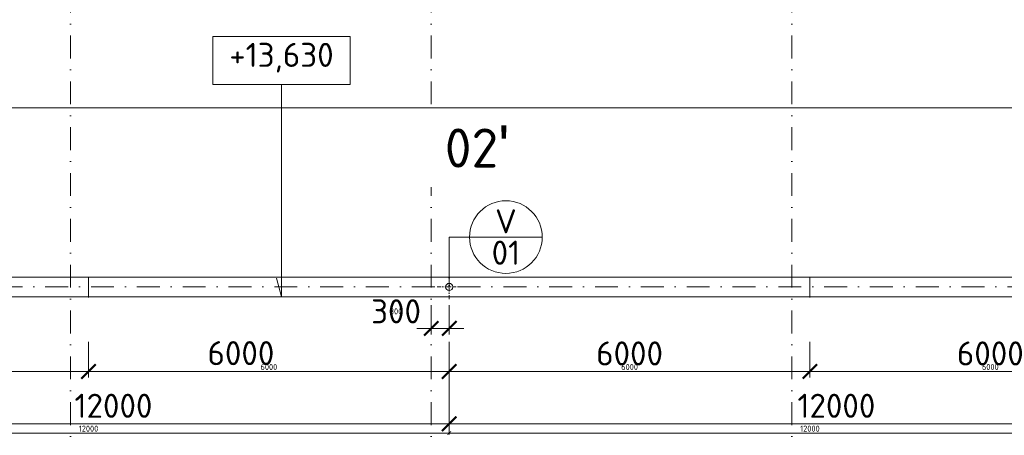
# Model space of a CAD drawing. Header units: millimetres. Extents: x -916886 to 3713765, y -2985421 to 1675785.
# Tile 119 of 256: x 11155 to 27533, y 247484 to 254394. Entities that reach past the tile are written whole.
import ezdxf
from ezdxf.enums import TextEntityAlignment as Align

# ---------------------------------------------------------------- set-up
doc = ezdxf.new("R2010")
doc.units = ezdxf.units.MM
doc.linetypes.add('CENTERX2', pattern=[101.6, 63.5, -12.7, 12.7, -12.7])
doc.linetypes.add('DASHDOT', pattern=[25.4, 12.7, -6.35, 0, -6.35])
doc.layers.get('Defpoints').update_dxf_attribs({"color": 8})
for name, color, linetype, lineweight in [('A99_N_kce-pohl', 1, 'Continuous', 9), ('A99_N_koty-200', 5, 'Continuous', 5), ('A99_N_koty-200 @ 200', 5, 'Continuous', 5), ('A99_N_koty-200 @ 50 (2)', 5, 'Continuous', 5), ('A99_N_koty-vysk', 160, 'Continuous', 9), ('A99_N_txt-popis-200', 240, 'Continuous', 5), ('A99_N_znaceni 200', 5, 'Continuous', 5), ('A99_S_osy', 1, 'CENTERX2', 5)]:
    doc.layers.add(name, color=color, linetype=linetype, lineweight=lineweight)
doc.styles.add('A99_kota', font='isocpeur.ttf', dxfattribs={"height": 2})
doc.styles.add('A99_popis', font='isocpeur.ttf')
doc.styles.add('ad_popis 100', font='isocpeur.ttf', dxfattribs={"height": 200})
doc.dimstyles.new('A99_kota_200 new', dxfattribs={"dimscale": 200, "dimtxt": 2, "dimasz": 1.2, "dimexe": 0.5, "dimexo": 1.5, "dimgap": 0.5, "dimtad": 1, "dimdec": 0, "dimzin": 3, "dimdsep": 46, "dimtxsty": 'A99_kota', "dimblk": 'ARCHTICK', "dimcen": 2.5, "dimazin": 2, "dimtfac": 0.75, "dimtdec": 0, "dimtix": 1, "dimtmove": 2, "dimatfit": 0, "dimfxl": 0, "dimtolj": 1, "dimtzin": 0, "dimlwd": 5, "dimlwe": 5, "dimarcsym": 0})

# ---------------------------------------------------------------- blocks, each defined once
blk = doc.blocks.new('*U20')
at = {"color": 0, "linetype": 'ByBlock'}
blk.add_line((-3.02, 0), (3.02, 0), dxfattribs=at)
blk.add_circle((0, 0), 3.02, dxfattribs=at)
at = {"color": 0, "linetype": 'ByBlock', "style": 'A99_popis'}
for tag, p in [('KATEGORIE', (0, 1.31)), ('PRVEK', (0, -1.298))]:
    blk.add_attdef(tag, text='', height=2, dxfattribs=at).set_placement(p, align=Align.MIDDLE_CENTER)
blk = doc.blocks.new('_ArchTick')
at = {"color": 0, "linetype": 'ByBlock', "const_width": 0.15}
blk.add_lwpolyline([(-0.5, -0.5), (0.5, 0.5)], dxfattribs=at)
blk = doc.blocks.new('*D4188')
at = {"layer": 'A99_N_koty-200', "color": 0, "linetype": 'Continuous', "lineweight": 5, "transparency": 16777216}
for p, q in [((18000, 249650), (18000, 249162.5)), ((18300, 249650), (18300, 249162.5)), ((18000, 249262.5), (17760, 249262.5)), ((18000, 249262.5), (18300, 249262.5)), ((18300, 249262.5), (18540, 249262.5))]:
    blk.add_line(p, q, dxfattribs=at)
at = {"layer": 'Defpoints', "color": 0, "linetype": 'Continuous', "lineweight": 0, "transparency": 16777216}
for p in [(18000, 249950), (18300, 249950), (18300, 249262.5)]:
    blk.add_point(p, dxfattribs=at)
at = {"layer": 'A99_N_koty-200', "color": 0, "linetype": 'Continuous', "lineweight": 5, "transparency": 16777216, "xscale": 240, "yscale": 240, "zscale": 240}
blk.add_blockref('_ArchTick', (18000, 249262.5), dxfattribs=at)
at = {"layer": 'A99_N_koty-200', "color": 0, "linetype": 'Continuous', "lineweight": 5, "transparency": 16777216, "xscale": 240, "yscale": 240, "zscale": 240, "rotation": 180}
blk.add_blockref('_ArchTick', (18300, 249262.5), dxfattribs=at)
at = {"layer": 'A99_N_koty-200', "color": 0, "linetype": 'Continuous', "transparency": 16777216, "insert": (17415, 249545), "char_height": 400, "attachment_point": 5, "style": 'A99_kota'}
blk.add_mtext('\\A1;300', dxfattribs=at)
blk = doc.blocks.new('*D4189')
at = {"layer": 'A99_N_koty-200', "color": 0, "linetype": 'Continuous', "lineweight": 5, "transparency": 16777216}
for p, q in [((18000, 249462.5), (18000, 249237.5)), ((18300, 249462.5), (18300, 249237.5)), ((18000, 249262.5), (17940, 249262.5)), ((18000, 249262.5), (18300, 249262.5)), ((18300, 249262.5), (18360, 249262.5))]:
    blk.add_line(p, q, dxfattribs=at)
at = {"layer": 'Defpoints', "color": 0, "linetype": 'Continuous', "lineweight": 0, "transparency": 16777216}
for p in [(18000, 249950), (18300, 249950), (18300, 249262.5)]:
    blk.add_point(p, dxfattribs=at)
at = {"layer": 'A99_N_koty-200', "color": 0, "linetype": 'Continuous', "lineweight": 5, "transparency": 16777216, "xscale": 60, "yscale": 60, "zscale": 60}
blk.add_blockref('_ArchTick', (18000, 249262.5), dxfattribs=at)
at = {"layer": 'A99_N_koty-200', "color": 0, "linetype": 'Continuous', "lineweight": 5, "transparency": 16777216, "xscale": 60, "yscale": 60, "zscale": 60, "rotation": 180}
blk.add_blockref('_ArchTick', (18300, 249262.5), dxfattribs=at)
at = {"layer": 'A99_N_koty-200', "color": 0, "linetype": 'Continuous', "transparency": 16777216, "insert": (17415, 249545), "char_height": 100, "attachment_point": 5, "style": 'A99_kota'}
blk.add_mtext('\\A1;300', dxfattribs=at)
blk = doc.blocks.new('*D4194')
at = {"layer": 'A99_N_koty-200', "color": 0, "linetype": 'Continuous', "lineweight": 5, "transparency": 16777216}
for p, q in [((6300, 248475), (6300, 247575)), ((18300, 248475), (18300, 247575)), ((6300, 247675), (18300, 247675))]:
    blk.add_line(p, q, dxfattribs=at)
at = {"layer": 'Defpoints', "color": 0, "linetype": 'Continuous', "lineweight": 0, "transparency": 16777216}
for p in [(6300, 249950), (18300, 249950), (18300, 247675)]:
    blk.add_point(p, dxfattribs=at)
at = {"layer": 'A99_N_koty-200', "color": 0, "linetype": 'Continuous', "lineweight": 5, "transparency": 16777216, "xscale": 240, "yscale": 240, "zscale": 240, "rotation": 180}
blk.add_blockref('_ArchTick', (6300, 247675), dxfattribs=at)
at = {"layer": 'A99_N_koty-200', "color": 0, "linetype": 'Continuous', "lineweight": 5, "transparency": 16777216, "xscale": 240, "yscale": 240, "zscale": 240}
blk.add_blockref('_ArchTick', (18300, 247675), dxfattribs=at)
at = {"layer": 'A99_N_koty-200', "color": 0, "linetype": 'Continuous', "transparency": 16777216, "insert": (12715, 247975), "char_height": 400, "attachment_point": 5, "style": 'A99_kota'}
blk.add_mtext('\\A1;12000', dxfattribs=at)
blk = doc.blocks.new('*D4195')
at = {"layer": 'A99_N_koty-200', "color": 0, "linetype": 'Continuous', "lineweight": 5, "transparency": 16777216}
for p, q in [((6300, 247720), (6300, 247495)), ((18300, 247720), (18300, 247495)), ((6300, 247520), (18300, 247520))]:
    blk.add_line(p, q, dxfattribs=at)
at = {"layer": 'Defpoints', "color": 0, "linetype": 'Continuous', "lineweight": 0, "transparency": 16777216}
for p in [(6300, 249950), (18300, 249950), (18300, 247520)]:
    blk.add_point(p, dxfattribs=at)
at = {"layer": 'A99_N_koty-200', "color": 0, "linetype": 'Continuous', "lineweight": 5, "transparency": 16777216, "xscale": 60, "yscale": 60, "zscale": 60, "rotation": 180}
blk.add_blockref('_ArchTick', (6300, 247520), dxfattribs=at)
at = {"layer": 'A99_N_koty-200', "color": 0, "linetype": 'Continuous', "lineweight": 5, "transparency": 16777216, "xscale": 60, "yscale": 60, "zscale": 60}
blk.add_blockref('_ArchTick', (18300, 247520), dxfattribs=at)
at = {"layer": 'A99_N_koty-200', "color": 0, "linetype": 'Continuous', "transparency": 16777216, "insert": (12300, 247595), "char_height": 100, "attachment_point": 5, "style": 'A99_kota'}
blk.add_mtext('\\A1;12000', dxfattribs=at)
blk = doc.blocks.new('*D4197')
at = {"layer": 'A99_N_koty-200', "color": 0, "linetype": 'Continuous', "lineweight": 5, "transparency": 16777216}
for p, q in [((6300, 249040), (6300, 248445)), ((12300, 249040), (12300, 248445)), ((6300, 248545), (12300, 248545))]:
    blk.add_line(p, q, dxfattribs=at)
at = {"layer": 'Defpoints', "color": 0, "linetype": 'Continuous', "lineweight": 0, "transparency": 16777216}
for p in [(6300, 249340), (12300, 249340), (12300, 248545)]:
    blk.add_point(p, dxfattribs=at)
at = {"layer": 'A99_N_koty-200', "color": 0, "linetype": 'Continuous', "lineweight": 5, "transparency": 16777216, "xscale": 240, "yscale": 240, "zscale": 240, "rotation": 180}
blk.add_blockref('_ArchTick', (6300, 248545), dxfattribs=at)
at = {"layer": 'A99_N_koty-200', "color": 0, "linetype": 'Continuous', "lineweight": 5, "transparency": 16777216, "xscale": 240, "yscale": 240, "zscale": 240}
blk.add_blockref('_ArchTick', (12300, 248545), dxfattribs=at)
at = {"layer": 'A99_N_koty-200', "color": 0, "linetype": 'Continuous', "transparency": 16777216, "insert": (10115, 248860), "char_height": 400, "attachment_point": 5, "style": 'A99_kota'}
blk.add_mtext('\\A1;6000', dxfattribs=at)
blk = doc.blocks.new('*D4198')
at = {"layer": 'A99_N_koty-200', "color": 0, "linetype": 'Continuous', "lineweight": 5, "transparency": 16777216}
for p, q in [((6300, 248745), (6300, 248520)), ((12300, 248745), (12300, 248520)), ((6300, 248545), (12300, 248545))]:
    blk.add_line(p, q, dxfattribs=at)
at = {"layer": 'Defpoints', "color": 0, "linetype": 'Continuous', "lineweight": 0, "transparency": 16777216}
for p in [(6300, 249340), (12300, 249340), (12300, 248545)]:
    blk.add_point(p, dxfattribs=at)
at = {"layer": 'A99_N_koty-200', "color": 0, "linetype": 'Continuous', "lineweight": 5, "transparency": 16777216, "xscale": 60, "yscale": 60, "zscale": 60, "rotation": 180}
blk.add_blockref('_ArchTick', (6300, 248545), dxfattribs=at)
at = {"layer": 'A99_N_koty-200', "color": 0, "linetype": 'Continuous', "lineweight": 5, "transparency": 16777216, "xscale": 60, "yscale": 60, "zscale": 60}
blk.add_blockref('_ArchTick', (12300, 248545), dxfattribs=at)
at = {"layer": 'A99_N_koty-200', "color": 0, "linetype": 'Continuous', "transparency": 16777216, "insert": (9300, 248620), "char_height": 100, "attachment_point": 5, "style": 'A99_kota'}
blk.add_mtext('\\A1;6000', dxfattribs=at)
blk = doc.blocks.new('*D4200')
at = {"layer": 'A99_N_koty-200', "color": 0, "linetype": 'Continuous', "lineweight": 5, "transparency": 16777216}
for p, q in [((12300, 249040), (12300, 248445)), ((18300, 249040), (18300, 248445)), ((18300, 248545), (12300, 248545))]:
    blk.add_line(p, q, dxfattribs=at)
at = {"layer": 'Defpoints', "color": 0, "linetype": 'Continuous', "lineweight": 0, "transparency": 16777216}
for p in [(12300, 249340), (18300, 249340), (12300, 248545)]:
    blk.add_point(p, dxfattribs=at)
at = {"layer": 'A99_N_koty-200', "color": 0, "linetype": 'Continuous', "lineweight": 5, "transparency": 16777216, "xscale": 240, "yscale": 240, "zscale": 240, "rotation": 180}
blk.add_blockref('_ArchTick', (12300, 248545), dxfattribs=at)
at = {"layer": 'A99_N_koty-200', "color": 0, "linetype": 'Continuous', "lineweight": 5, "transparency": 16777216, "xscale": 240, "yscale": 240, "zscale": 240}
blk.add_blockref('_ArchTick', (18300, 248545), dxfattribs=at)
at = {"layer": 'A99_N_koty-200', "color": 0, "linetype": 'Continuous', "transparency": 16777216, "insert": (14835, 248850), "char_height": 400, "attachment_point": 5, "style": 'A99_kota'}
blk.add_mtext('\\A1;6000', dxfattribs=at)
blk = doc.blocks.new('*D4201')
at = {"layer": 'A99_N_koty-200', "color": 0, "linetype": 'Continuous', "lineweight": 5, "transparency": 16777216}
for p, q in [((12300, 248745), (12300, 248520)), ((18300, 248745), (18300, 248520)), ((18300, 248545), (12300, 248545))]:
    blk.add_line(p, q, dxfattribs=at)
at = {"layer": 'Defpoints', "color": 0, "linetype": 'Continuous', "lineweight": 0, "transparency": 16777216}
for p in [(12300, 249340), (18300, 249340), (12300, 248545)]:
    blk.add_point(p, dxfattribs=at)
at = {"layer": 'A99_N_koty-200', "color": 0, "linetype": 'Continuous', "lineweight": 5, "transparency": 16777216, "xscale": 60, "yscale": 60, "zscale": 60, "rotation": 180}
blk.add_blockref('_ArchTick', (12300, 248545), dxfattribs=at)
at = {"layer": 'A99_N_koty-200', "color": 0, "linetype": 'Continuous', "lineweight": 5, "transparency": 16777216, "xscale": 60, "yscale": 60, "zscale": 60}
blk.add_blockref('_ArchTick', (18300, 248545), dxfattribs=at)
at = {"layer": 'A99_N_koty-200', "color": 0, "linetype": 'Continuous', "transparency": 16777216, "insert": (15300, 248620), "char_height": 100, "attachment_point": 5, "style": 'A99_kota'}
blk.add_mtext('\\A1;6000', dxfattribs=at)
blk = doc.blocks.new('*D4278')
at = {"layer": 'A99_N_koty-200', "color": 0, "linetype": 'Continuous', "lineweight": 5, "transparency": 16777216}
for p, q in [((18300, 248475), (18300, 247575)), ((30300, 248475), (30300, 247575)), ((18300, 247675), (30300, 247675))]:
    blk.add_line(p, q, dxfattribs=at)
at = {"layer": 'Defpoints', "color": 0, "linetype": 'Continuous', "lineweight": 0, "transparency": 16777216}
for p in [(18300, 249950), (30300, 249950), (30300, 247675)]:
    blk.add_point(p, dxfattribs=at)
at = {"layer": 'A99_N_koty-200', "color": 0, "linetype": 'Continuous', "lineweight": 5, "transparency": 16777216, "xscale": 240, "yscale": 240, "zscale": 240, "rotation": 180}
blk.add_blockref('_ArchTick', (18300, 247675), dxfattribs=at)
at = {"layer": 'A99_N_koty-200', "color": 0, "linetype": 'Continuous', "lineweight": 5, "transparency": 16777216, "xscale": 240, "yscale": 240, "zscale": 240}
blk.add_blockref('_ArchTick', (30300, 247675), dxfattribs=at)
at = {"layer": 'A99_N_koty-200', "color": 0, "linetype": 'Continuous', "transparency": 16777216, "insert": (24740, 247975), "char_height": 400, "attachment_point": 5, "style": 'A99_kota'}
blk.add_mtext('\\A1;12000', dxfattribs=at)
blk = doc.blocks.new('*D4279')
at = {"layer": 'A99_N_koty-200', "color": 0, "linetype": 'Continuous', "lineweight": 5, "transparency": 16777216}
for p, q in [((18300, 247720), (18300, 247495)), ((30300, 247720), (30300, 247495)), ((18300, 247520), (30300, 247520))]:
    blk.add_line(p, q, dxfattribs=at)
at = {"layer": 'Defpoints', "color": 0, "linetype": 'Continuous', "lineweight": 0, "transparency": 16777216}
for p in [(18300, 249950), (30300, 249950), (30300, 247520)]:
    blk.add_point(p, dxfattribs=at)
at = {"layer": 'A99_N_koty-200', "color": 0, "linetype": 'Continuous', "lineweight": 5, "transparency": 16777216, "xscale": 60, "yscale": 60, "zscale": 60, "rotation": 180}
blk.add_blockref('_ArchTick', (18300, 247520), dxfattribs=at)
at = {"layer": 'A99_N_koty-200', "color": 0, "linetype": 'Continuous', "lineweight": 5, "transparency": 16777216, "xscale": 60, "yscale": 60, "zscale": 60}
blk.add_blockref('_ArchTick', (30300, 247520), dxfattribs=at)
at = {"layer": 'A99_N_koty-200', "color": 0, "linetype": 'Continuous', "transparency": 16777216, "insert": (24300, 247595), "char_height": 100, "attachment_point": 5, "style": 'A99_kota'}
blk.add_mtext('\\A1;12000', dxfattribs=at)
blk = doc.blocks.new('*D4281')
at = {"layer": 'A99_N_koty-200', "color": 0, "linetype": 'Continuous', "lineweight": 5, "transparency": 16777216}
for p, q in [((18300, 249040), (18300, 248445)), ((24300, 249040), (24300, 248445)), ((18300, 248545), (24300, 248545))]:
    blk.add_line(p, q, dxfattribs=at)
at = {"layer": 'Defpoints', "color": 0, "linetype": 'Continuous', "lineweight": 0, "transparency": 16777216}
for p in [(18300, 249340), (24300, 249340), (24300, 248545)]:
    blk.add_point(p, dxfattribs=at)
at = {"layer": 'A99_N_koty-200', "color": 0, "linetype": 'Continuous', "lineweight": 5, "transparency": 16777216, "xscale": 240, "yscale": 240, "zscale": 240, "rotation": 180}
blk.add_blockref('_ArchTick', (18300, 248545), dxfattribs=at)
at = {"layer": 'A99_N_koty-200', "color": 0, "linetype": 'Continuous', "lineweight": 5, "transparency": 16777216, "xscale": 240, "yscale": 240, "zscale": 240}
blk.add_blockref('_ArchTick', (24300, 248545), dxfattribs=at)
at = {"layer": 'A99_N_koty-200', "color": 0, "linetype": 'Continuous', "transparency": 16777216, "insert": (21300, 248845), "char_height": 400, "attachment_point": 5, "style": 'A99_kota'}
blk.add_mtext('\\A1;6000', dxfattribs=at)
blk = doc.blocks.new('*D4282')
at = {"layer": 'A99_N_koty-200', "color": 0, "linetype": 'Continuous', "lineweight": 5, "transparency": 16777216}
for p, q in [((18300, 248745), (18300, 248520)), ((24300, 248745), (24300, 248520)), ((18300, 248545), (24300, 248545))]:
    blk.add_line(p, q, dxfattribs=at)
at = {"layer": 'Defpoints', "color": 0, "linetype": 'Continuous', "lineweight": 0, "transparency": 16777216}
for p in [(18300, 249340), (24300, 249340), (24300, 248545)]:
    blk.add_point(p, dxfattribs=at)
at = {"layer": 'A99_N_koty-200', "color": 0, "linetype": 'Continuous', "lineweight": 5, "transparency": 16777216, "xscale": 60, "yscale": 60, "zscale": 60, "rotation": 180}
blk.add_blockref('_ArchTick', (18300, 248545), dxfattribs=at)
at = {"layer": 'A99_N_koty-200', "color": 0, "linetype": 'Continuous', "lineweight": 5, "transparency": 16777216, "xscale": 60, "yscale": 60, "zscale": 60}
blk.add_blockref('_ArchTick', (24300, 248545), dxfattribs=at)
at = {"layer": 'A99_N_koty-200', "color": 0, "linetype": 'Continuous', "transparency": 16777216, "insert": (21300, 248620), "char_height": 100, "attachment_point": 5, "style": 'A99_kota'}
blk.add_mtext('\\A1;6000', dxfattribs=at)
blk = doc.blocks.new('*D4284')
at = {"layer": 'A99_N_koty-200', "color": 0, "linetype": 'Continuous', "lineweight": 5, "transparency": 16777216}
for p, q in [((24300, 249040), (24300, 248445)), ((30300, 249040), (30300, 248445)), ((30300, 248545), (24300, 248545))]:
    blk.add_line(p, q, dxfattribs=at)
at = {"layer": 'Defpoints', "color": 0, "linetype": 'Continuous', "lineweight": 0, "transparency": 16777216}
for p in [(24300, 249340), (30300, 249340), (24300, 248545)]:
    blk.add_point(p, dxfattribs=at)
at = {"layer": 'A99_N_koty-200', "color": 0, "linetype": 'Continuous', "lineweight": 5, "transparency": 16777216, "xscale": 240, "yscale": 240, "zscale": 240, "rotation": 180}
blk.add_blockref('_ArchTick', (24300, 248545), dxfattribs=at)
at = {"layer": 'A99_N_koty-200', "color": 0, "linetype": 'Continuous', "lineweight": 5, "transparency": 16777216, "xscale": 240, "yscale": 240, "zscale": 240}
blk.add_blockref('_ArchTick', (30300, 248545), dxfattribs=at)
at = {"layer": 'A99_N_koty-200', "color": 0, "linetype": 'Continuous', "transparency": 16777216, "insert": (27300, 248845), "char_height": 400, "attachment_point": 5, "style": 'A99_kota'}
blk.add_mtext('\\A1;6000', dxfattribs=at)
blk = doc.blocks.new('*D4285')
at = {"layer": 'A99_N_koty-200', "color": 0, "linetype": 'Continuous', "lineweight": 5, "transparency": 16777216}
for p, q in [((24300, 248745), (24300, 248520)), ((30300, 248745), (30300, 248520)), ((30300, 248545), (24300, 248545))]:
    blk.add_line(p, q, dxfattribs=at)
at = {"layer": 'Defpoints', "color": 0, "linetype": 'Continuous', "lineweight": 0, "transparency": 16777216}
for p in [(24300, 249340), (30300, 249340), (24300, 248545)]:
    blk.add_point(p, dxfattribs=at)
at = {"layer": 'A99_N_koty-200', "color": 0, "linetype": 'Continuous', "lineweight": 5, "transparency": 16777216, "xscale": 60, "yscale": 60, "zscale": 60, "rotation": 180}
blk.add_blockref('_ArchTick', (24300, 248545), dxfattribs=at)
at = {"layer": 'A99_N_koty-200', "color": 0, "linetype": 'Continuous', "lineweight": 5, "transparency": 16777216, "xscale": 60, "yscale": 60, "zscale": 60}
blk.add_blockref('_ArchTick', (30300, 248545), dxfattribs=at)
at = {"layer": 'A99_N_koty-200', "color": 0, "linetype": 'Continuous', "transparency": 16777216, "insert": (27300, 248620), "char_height": 100, "attachment_point": 5, "style": 'A99_kota'}
blk.add_mtext('\\A1;6000', dxfattribs=at)
blk = doc.blocks.new('*D4335')
at = {"layer": 'A99_N_koty-200', "color": 0, "linetype": 'Continuous', "lineweight": 5, "transparency": 16777216}
for p, q in [((10210, 249785), (9310, 249785)), ((9410, 243905), (9410, 249785)), ((10210, 243905), (9310, 243905))]:
    blk.add_line(p, q, dxfattribs=at)
at = {"layer": 'Defpoints', "color": 0, "linetype": 'Continuous', "lineweight": 0, "transparency": 16777216}
for p in [(9410, 249785), (11735, 249785), (11960, 243905)]:
    blk.add_point(p, dxfattribs=at)
at = {"layer": 'A99_N_koty-200', "color": 0, "linetype": 'Continuous', "lineweight": 5, "transparency": 16777216, "xscale": 240, "yscale": 240, "zscale": 240}
for p, rotation in [((9410, 249785), 90), ((9410, 243905), 270)]:
    blk.add_blockref('_ArchTick', p, dxfattribs=dict(at, rotation=rotation))
at = {"layer": 'A99_N_koty-200', "color": 0, "linetype": 'Continuous', "transparency": 16777216, "insert": (9110, 246845), "char_height": 400, "attachment_point": 5, "rotation": 90, "style": 'A99_kota'}
blk.add_mtext('\\A1;5880', dxfattribs=at)
blk = doc.blocks.new('*D4336')
at = {"layer": 'A99_N_koty-200', "color": 0, "linetype": 'Continuous', "lineweight": 5, "transparency": 16777216}
for p, q in [((9610, 249785), (9385, 249785)), ((9410, 243905), (9410, 249785)), ((9610, 243905), (9385, 243905))]:
    blk.add_line(p, q, dxfattribs=at)
at = {"layer": 'Defpoints', "color": 0, "linetype": 'Continuous', "lineweight": 0, "transparency": 16777216}
for p in [(9410, 249785), (11735, 249785), (11960, 243905)]:
    blk.add_point(p, dxfattribs=at)
at = {"layer": 'A99_N_koty-200', "color": 0, "linetype": 'Continuous', "lineweight": 5, "transparency": 16777216, "xscale": 60, "yscale": 60, "zscale": 60}
for p, rotation in [((9410, 249785), 90), ((9410, 243905), 270)]:
    blk.add_blockref('_ArchTick', p, dxfattribs=dict(at, rotation=rotation))
at = {"layer": 'A99_N_koty-200', "color": 0, "linetype": 'Continuous', "transparency": 16777216, "insert": (9335, 246845), "char_height": 100, "attachment_point": 5, "rotation": 90, "style": 'A99_kota'}
blk.add_mtext('\\A1;5880', dxfattribs=at)
blk = doc.blocks.new('*D4356')
at = {"layer": 'A99_N_koty-200', "color": 0, "linetype": 'Continuous', "lineweight": 5, "transparency": 16777216}
for p, q in [((5860, 252928), (5860, 253028)), ((5860, 252928), (150690, 252928)), ((150690, 252928), (150690, 253028))]:
    blk.add_line(p, q, dxfattribs=at)
at = {"layer": 'Defpoints', "color": 0, "linetype": 'Continuous', "lineweight": 0, "transparency": 16777216}
for p in [(5860, 252928), (150690, 252928), (150690, 252928)]:
    blk.add_point(p, dxfattribs=at)
at = {"layer": 'A99_N_koty-200', "color": 0, "linetype": 'Continuous', "lineweight": 5, "transparency": 16777216, "xscale": 240, "yscale": 240, "zscale": 240, "rotation": 180}
blk.add_blockref('_ArchTick', (5860, 252928), dxfattribs=at)
at = {"layer": 'A99_N_koty-200', "color": 0, "linetype": 'Continuous', "lineweight": 5, "transparency": 16777216, "xscale": 240, "yscale": 240, "zscale": 240}
blk.add_blockref('_ArchTick', (150690, 252928), dxfattribs=at)
at = {"layer": 'A99_N_koty-200', "color": 0, "linetype": 'Continuous', "transparency": 16777216, "insert": (79415, 253228), "char_height": 400, "attachment_point": 5, "style": 'A99_kota'}
blk.add_mtext('\\A1;144830', dxfattribs=at)
blk = doc.blocks.new('*D4357')
at = {"layer": 'A99_N_koty-200', "color": 0, "linetype": 'Continuous', "lineweight": 5, "transparency": 16777216}
for p, q in [((5860, 252928), (5860, 252953)), ((5860, 252928), (150690, 252928)), ((150690, 252928), (150690, 252953))]:
    blk.add_line(p, q, dxfattribs=at)
at = {"layer": 'Defpoints', "color": 0, "linetype": 'Continuous', "lineweight": 0, "transparency": 16777216}
for p in [(5860, 252928), (150690, 252928), (150690, 252928)]:
    blk.add_point(p, dxfattribs=at)
at = {"layer": 'A99_N_koty-200', "color": 0, "linetype": 'Continuous', "lineweight": 5, "transparency": 16777216, "xscale": 60, "yscale": 60, "zscale": 60, "rotation": 180}
blk.add_blockref('_ArchTick', (5860, 252928), dxfattribs=at)
at = {"layer": 'A99_N_koty-200', "color": 0, "linetype": 'Continuous', "lineweight": 5, "transparency": 16777216, "xscale": 60, "yscale": 60, "zscale": 60}
blk.add_blockref('_ArchTick', (150690, 252928), dxfattribs=at)
at = {"layer": 'A99_N_koty-200', "color": 0, "linetype": 'Continuous', "transparency": 16777216, "insert": (78275, 253003), "char_height": 100, "attachment_point": 5, "style": 'A99_kota'}
blk.add_mtext('\\A1;144830', dxfattribs=at)
blk = doc.blocks.new('*U487')
at = {"color": 0, "linetype": 'ByBlock'}
for p, q in [((5.7, 17.65), (5.286, 16.105)), ((5.7, 0), (5.7, 17.65))]:
    blk.add_line(p, q, dxfattribs=at)
blk.add_lwpolyline([(0, -4), (11.4, -4), (11.4, 0), (0, 0)], close=True, dxfattribs=at)
at = {"color": 0, "linetype": 'ByBlock', "style": 'A99_kota'}
for tag, p in [('VYSKA', (5.7, -2.241)), ('VYSKA_POPIS1', (5.7, -6.041)), ('VYSKA_POPIS2', (5.9, -9.541)), ('VYSKA_POPIS3', (5.9, -13.041))]:
    blk.add_attdef(tag, text='', height=2, dxfattribs=at).set_placement(p, align=Align.MIDDLE)
blk = doc.blocks.new('*U5106')
at = {"layer": 'A99_N_koty-200 @ 200', "linetype": 'Continuous'}
dim = blk.add_linear_dim(base=(18300, 249262.5), p1=(18000, 249950), p2=(18300, 249950), dimstyle='A99_kota_200 new', override={"dimscale": 200, "dimtix": 1, "dimtofl": 1, "dimtmove": 2, "dimatfit": 0}, dxfattribs=at)
dim.commit()
dim.dimension.update_dxf_attribs({"geometry": '*D4188', "text_midpoint": (17415, 249545), "dimtype": 128})
at = {"layer": 'A99_N_koty-200 @ 50 (2)', "linetype": 'Continuous'}
dim = blk.add_linear_dim(base=(18300, 249262.5), p1=(18000, 249950), p2=(18300, 249950), dimstyle='A99_kota_200 new', override={"dimscale": 50, "dimtix": 1, "dimtofl": 1, "dimtmove": 2, "dimatfit": 0}, dxfattribs=at)
dim.commit()
dim.dimension.update_dxf_attribs({"geometry": '*D4189', "text_midpoint": (17415, 249545), "dimtype": 128})
blk = doc.blocks.new('*U5108')
at = {"layer": 'A99_N_koty-200 @ 200', "linetype": 'Continuous'}
dim = blk.add_linear_dim(base=(18300, 247675), p1=(6300, 249950), p2=(18300, 249950), dimstyle='A99_kota_200 new', override={"dimscale": 200, "dimtix": 1, "dimtofl": 1, "dimtmove": 2, "dimatfit": 0}, dxfattribs=at)
dim.commit()
dim.dimension.update_dxf_attribs({"geometry": '*D4194', "text_midpoint": (12715, 247975), "dimtype": 128})
at = {"layer": 'A99_N_koty-200 @ 50 (2)', "linetype": 'Continuous'}
dim = blk.add_linear_dim(base=(18300, 247520), p1=(6300, 249950), p2=(18300, 249950), dimstyle='A99_kota_200 new', override={"dimscale": 50, "dimtix": 1, "dimtofl": 1, "dimtmove": 2, "dimatfit": 0}, dxfattribs=at)
dim.commit()
dim.dimension.update_dxf_attribs({"geometry": '*D4195', "text_midpoint": (12300, 247595)})
blk = doc.blocks.new('*U5109')
at = {"layer": 'A99_N_koty-200 @ 200', "linetype": 'Continuous'}
dim = blk.add_linear_dim(base=(12300, 248545), p1=(6300, 249340), p2=(12300, 249340), dimstyle='A99_kota_200 new', override={"dimscale": 200, "dimtix": 1, "dimtofl": 1, "dimtmove": 2, "dimatfit": 0}, dxfattribs=at)
dim.commit()
dim.dimension.update_dxf_attribs({"geometry": '*D4197', "text_midpoint": (10115, 248860), "dimtype": 128})
at = {"layer": 'A99_N_koty-200 @ 50 (2)', "linetype": 'Continuous'}
dim = blk.add_linear_dim(base=(12300, 248545), p1=(6300, 249340), p2=(12300, 249340), dimstyle='A99_kota_200 new', override={"dimscale": 50, "dimtix": 1, "dimtofl": 1, "dimtmove": 2, "dimatfit": 0}, dxfattribs=at)
dim.commit()
dim.dimension.update_dxf_attribs({"geometry": '*D4198', "text_midpoint": (9300, 248620)})
blk = doc.blocks.new('*U5110')
at = {"layer": 'A99_N_koty-200 @ 200', "linetype": 'Continuous'}
dim = blk.add_linear_dim(base=(12300, 248545), p1=(18300, 249340), p2=(12300, 249340), angle=180, dimstyle='A99_kota_200 new', override={"dimscale": 200, "dimtix": 1, "dimtofl": 1, "dimtmove": 2, "dimatfit": 0}, dxfattribs=at)
dim.commit()
dim.dimension.update_dxf_attribs({"geometry": '*D4200', "text_midpoint": (14835, 248850), "dimtype": 128})
at = {"layer": 'A99_N_koty-200 @ 50 (2)', "linetype": 'Continuous'}
dim = blk.add_linear_dim(base=(12300, 248545), p1=(18300, 249340), p2=(12300, 249340), angle=180, dimstyle='A99_kota_200 new', override={"dimscale": 50, "dimtix": 1, "dimtofl": 1, "dimtmove": 2, "dimatfit": 0}, dxfattribs=at)
dim.commit()
dim.dimension.update_dxf_attribs({"geometry": '*D4201', "text_midpoint": (15300, 248620)})
blk = doc.blocks.new('*U5136')
at = {"layer": 'A99_N_koty-200 @ 200', "linetype": 'Continuous'}
dim = blk.add_linear_dim(base=(30300, 247675), p1=(18300, 249950), p2=(30300, 249950), dimstyle='A99_kota_200 new', override={"dimscale": 200, "dimtix": 1, "dimtofl": 1, "dimtmove": 2, "dimatfit": 0}, dxfattribs=at)
dim.commit()
dim.dimension.update_dxf_attribs({"geometry": '*D4278', "text_midpoint": (24740, 247975), "dimtype": 128})
at = {"layer": 'A99_N_koty-200 @ 50 (2)', "linetype": 'Continuous'}
dim = blk.add_linear_dim(base=(30300, 247520), p1=(18300, 249950), p2=(30300, 249950), dimstyle='A99_kota_200 new', override={"dimscale": 50, "dimtix": 1, "dimtofl": 1, "dimtmove": 2, "dimatfit": 0}, dxfattribs=at)
dim.commit()
dim.dimension.update_dxf_attribs({"geometry": '*D4279', "text_midpoint": (24300, 247595)})
blk = doc.blocks.new('*U5137')
at = {"layer": 'A99_N_koty-200 @ 200', "linetype": 'Continuous'}
dim = blk.add_linear_dim(base=(24300, 248545), p1=(18300, 249340), p2=(24300, 249340), dimstyle='A99_kota_200 new', override={"dimscale": 200, "dimtix": 1, "dimtofl": 1, "dimtmove": 2, "dimatfit": 0}, dxfattribs=at)
dim.commit()
dim.dimension.update_dxf_attribs({"geometry": '*D4281', "text_midpoint": (21300, 248845)})
at = {"layer": 'A99_N_koty-200 @ 50 (2)', "linetype": 'Continuous'}
dim = blk.add_linear_dim(base=(24300, 248545), p1=(18300, 249340), p2=(24300, 249340), dimstyle='A99_kota_200 new', override={"dimscale": 50, "dimtix": 1, "dimtofl": 1, "dimtmove": 2, "dimatfit": 0}, dxfattribs=at)
dim.commit()
dim.dimension.update_dxf_attribs({"geometry": '*D4282', "text_midpoint": (21300, 248620)})
blk = doc.blocks.new('*U5138')
at = {"layer": 'A99_N_koty-200 @ 200', "linetype": 'Continuous'}
dim = blk.add_linear_dim(base=(24300, 248545), p1=(30300, 249340), p2=(24300, 249340), angle=180, dimstyle='A99_kota_200 new', override={"dimscale": 200, "dimtix": 1, "dimtofl": 1, "dimtmove": 2, "dimatfit": 0}, dxfattribs=at)
dim.commit()
dim.dimension.update_dxf_attribs({"geometry": '*D4284', "text_midpoint": (27300, 248845)})
at = {"layer": 'A99_N_koty-200 @ 50 (2)', "linetype": 'Continuous'}
dim = blk.add_linear_dim(base=(24300, 248545), p1=(30300, 249340), p2=(24300, 249340), angle=180, dimstyle='A99_kota_200 new', override={"dimscale": 50, "dimtix": 1, "dimtofl": 1, "dimtmove": 2, "dimatfit": 0}, dxfattribs=at)
dim.commit()
dim.dimension.update_dxf_attribs({"geometry": '*D4285', "text_midpoint": (27300, 248620)})
blk = doc.blocks.new('*U5155')
at = {"layer": 'A99_N_koty-200 @ 200', "linetype": 'Continuous'}
dim = blk.add_linear_dim(base=(9410, 249785), p1=(11960, 243905), p2=(11735, 249785), angle=90, dimstyle='A99_kota_200 new', override={"dimscale": 200, "dimtix": 1, "dimtofl": 1, "dimtmove": 2, "dimatfit": 0}, dxfattribs=at)
dim.commit()
dim.dimension.update_dxf_attribs({"geometry": '*D4335', "text_midpoint": (9110, 246845)})
at = {"layer": 'A99_N_koty-200 @ 50 (2)', "linetype": 'Continuous'}
dim = blk.add_linear_dim(base=(9410, 249785), p1=(11960, 243905), p2=(11735, 249785), angle=90, dimstyle='A99_kota_200 new', override={"dimscale": 50, "dimtix": 1, "dimtofl": 1, "dimtmove": 2, "dimatfit": 0}, dxfattribs=at)
dim.commit()
dim.dimension.update_dxf_attribs({"geometry": '*D4336', "text_midpoint": (9335, 246845)})
blk = doc.blocks.new('*U5162')
at = {"layer": 'A99_N_koty-200 @ 200', "linetype": 'Continuous'}
dim = blk.add_linear_dim(base=(150690, 252928.1), p1=(5860, 252928.1), p2=(150690, 252928.1), dimstyle='A99_kota_200 new', override={"dimscale": 200, "dimtix": 1, "dimtofl": 1, "dimtmove": 2, "dimatfit": 0}, dxfattribs=at)
dim.commit()
dim.dimension.update_dxf_attribs({"geometry": '*D4356', "text_midpoint": (79415, 253228.1), "dimtype": 128})
at = {"layer": 'A99_N_koty-200 @ 50 (2)', "linetype": 'Continuous'}
dim = blk.add_linear_dim(base=(150690, 252928.1), p1=(5860, 252928.1), p2=(150690, 252928.1), dimstyle='A99_kota_200 new', override={"dimscale": 50, "dimtix": 1, "dimtofl": 1, "dimtmove": 2, "dimatfit": 0}, dxfattribs=at)
dim.commit()
dim.dimension.update_dxf_attribs({"geometry": '*D4357', "text_midpoint": (78275, 253003.1)})

msp = doc.modelspace()

# ---------------------------------------------------------------- linework, layer by layer
at = {"layer": 'A99_N_kce-pohl', "linetype": 'Continuous', "ltscale": 25}
msp.add_lwpolyline([(150690, 250115), (150690, 249785), (6000, 249785), (6000, 250115)], close=True, dxfattribs=at)
at = {"layer": 'A99_N_kce-pohl', "color": 1, "linetype": 'Continuous', "lineweight": 5}
for points in [[(12300, 249775), (12300, 250105)], [(24300, 249775), (24300, 250105)]]:
    msp.add_lwpolyline(points, dxfattribs=at)
at = {"layer": 'A99_N_kce-pohl', "linetype": 'DASHDOT', "lineweight": 5, "ltscale": 5}
for points in [[(18300, 249750), (18300, 250150)], [(18100, 249950), (18500, 249950)]]:
    msp.add_lwpolyline(points, dxfattribs=at)
at = {"layer": 'A99_N_kce-pohl', "linetype": 'Continuous'}
msp.add_circle((18300, 249950), 60, dxfattribs=at)
at = {"layer": 'A99_N_znaceni 200'}
for points in [[(18638.5, 250780), (18300, 250780)], [(18300, 249950), (18300, 250780)]]:
    msp.add_lwpolyline(points, dxfattribs=at)
at = {"layer": 'A99_S_osy', "linetype": 'DASHDOT', "lineweight": 5, "ltscale": 30}
for points in [[(12000, 264800), (12000, 176462.5)], [(18000, 264800), (18000, 175430)], [(24000, 264800), (24000, 176462.5)], [(152950, 249950), (4375, 249950)]]:
    msp.add_lwpolyline(points, dxfattribs=at)

# ---------------------------------------------------------------- block references
at = {"layer": 'A99_N_koty-200', "color": 4, "linetype": 'Continuous', "lineweight": 0}
for name in ['*U5108', '*U5106', '*U5136', '*U5155', '*U5109', '*U5110', '*U5137', '*U5138']:
    msp.add_blockref(name, (0, 0), dxfattribs=at)
at = {"layer": 'A99_N_koty-vysk'}
ref = msp.add_blockref('*U487', (14369.3, 253315), dxfattribs=dict(at, xscale=-200, yscale=200, zscale=200, rotation=180))
ref.add_attrib('VYSKA', '+13,630', dxfattribs={"layer": '0', "color": 0, "linetype": 'ByBlock', "height": 400, "style": 'A99_kota'}).set_placement((15509.3, 253763.2), align=Align.MIDDLE)
at = {"layer": 'A99_N_znaceni 200', "xscale": 200, "yscale": 200, "zscale": 200}
msp.add_blockref('*U20', (19242.5, 250780), dxfattribs=at).add_auto_attribs({'KATEGORIE': 'V', 'PRVEK': '01'})

# ---------------------------------------------------------------- next in the draw order: texts
at = {"layer": 'A99_N_txt-popis-200', "color": 1, "lineweight": 0, "insert": (18225, 252640), "char_height": 650, "attachment_point": 1, "style": 'ad_popis 100', "bg_fill": 2}
msp.add_mtext_dynamic_manual_height_columns("02{\\fArial|b0|i0|c238|p34;\\H1.08333x;'}", width=832.5, gutter_width=1000, heights=[0], dxfattribs=at)

# ---------------------------------------------------------------- next in the draw order: block references
at = {"layer": 'A99_N_koty-200', "color": 4, "linetype": 'Continuous', "lineweight": 0}
msp.add_blockref('*U5162', (0, 0), dxfattribs=at)

doc.saveas('drawing.dxf')
